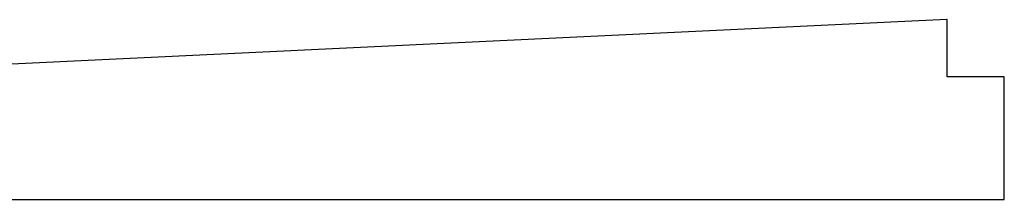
# Model space of a CAD drawing. Header units: millimetres. Extents: x -4572 to 4572, y -200 to 2910.
# Tile 14 of 14: x 2386 to 4572, y -200 to 200. Entities that reach past the tile are written whole.
import ezdxf

# ---------------------------------------------------------------- set-up
doc = ezdxf.new("R2010")
doc.units = ezdxf.units.MM
doc.header["$LTSCALE"] = 10
doc.layers.get('0').update_dxf_attribs({"lineweight": 25})

msp = doc.modelspace()

# ---------------------------------------------------------------- linework, layer by layer
for p, q in [((4444.7, 200), (764.7, 25)), ((4445, 200), (4444.7, 200)), ((4445, 73), (4445, 200)), ((4572, 73), (4445, 73)), ((4572, -200), (4572, 73)), ((610, -200), (4572, -200))]:
    msp.add_line(p, q)

doc.saveas('drawing.dxf')
